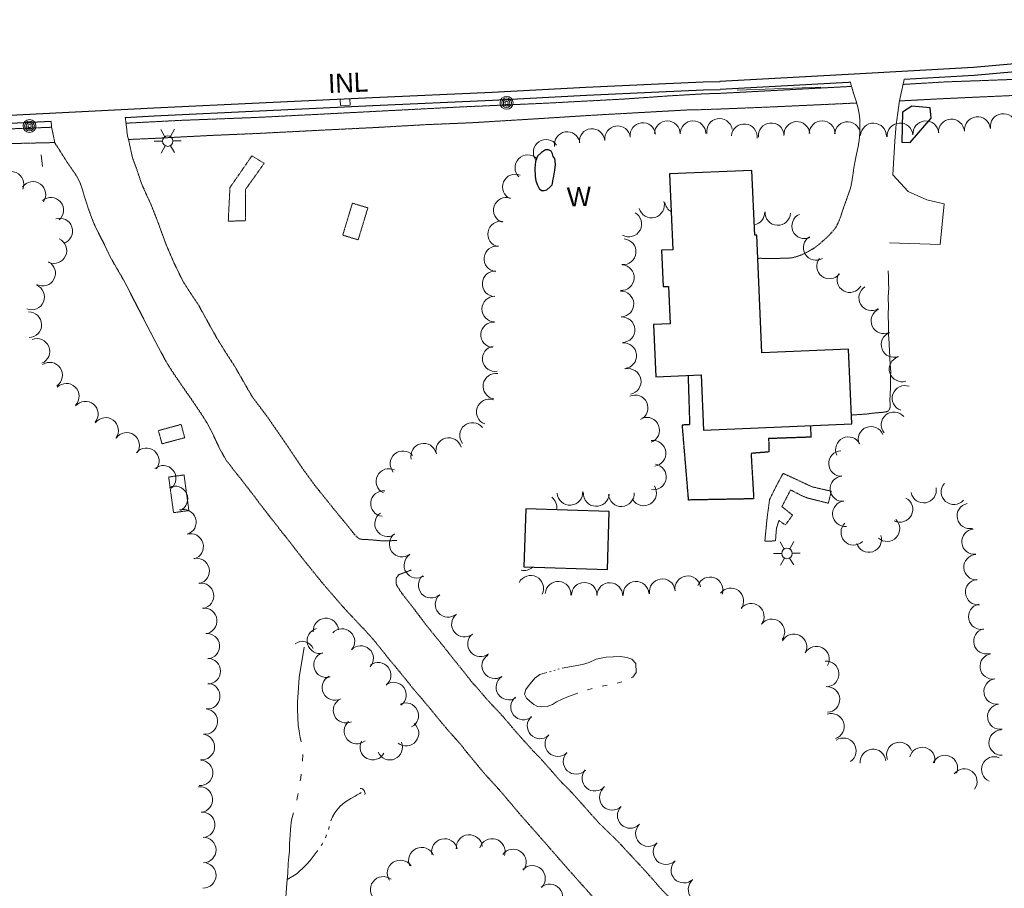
# Model space of a CAD drawing. Extents: x 863487 to 870045, y 569252 to 575761.
# Tile 35 of 66: x 866745 to 867053, y 572048 to 572320. Entities that reach past the tile are written whole.
import ezdxf
from ezdxf.enums import TextEntityAlignment as Align

# ---------------------------------------------------------------- set-up
doc = ezdxf.new("R2010")
doc.units = 0
doc.header["$LTSCALE"] = 0.005
doc.header["$MEASUREMENT"] = 0
for name, pattern in [('DGN Style 2', [25, 12.5, -12.5]), ('DGN Style 3', [37.5, 25, -12.5]), ('DGN Style 5', [20, 10, -10]), ('DGN Style 6', [74.75, 25, -12.5, 6.25, -12.5, 6, -12.5])]:
    doc.linetypes.add(name, pattern=pattern)
for name, color, linetype, lineweight in [('E_BMGRD', 2, 'Egr', 15), ('E_DWY', 2, 'DGN Style 3', 15), ('E_DWY_PE', 2, 'DGN Style 3', 15), ('E_LAND_Vegetation', 3, 'Continuous', 15), ('E_MISCPROP', 30, 'Continuous', 15), ('E_MISCPROP_HvyDash', 241, 'DGN Style 3', 25), ('E_MISCPROP_HvyLine', 241, 'Continuous', 25), ('E_MISCPROP_Railing', 30, 'Continuous', 15), ('E_PATH_Sidewalk', 2, 'DGN Style 5', 15), ('E_RDWY', 21, 'Continuous', 25), ('E_WAL', 40, 'Continuous', 25), ('E_WTR', 4, 'DGN Style 6', 15), ('P_EC_Misc', 4, 'DGN Style 2', 25)]:
    doc.layers.add(name, color=color, linetype=linetype, lineweight=lineweight)
doc.styles.add('Style-IGR_FONT_0', font='IGR_FONT_0.shx')
doc.linetypes.add('Egr', pattern='A,20,[34,dgnlstyle-ewdotudls.shx,S=0.03732,R=0,X=0,Y=0],20', length=40)

# ---------------------------------------------------------------- blocks, each defined once
blk = doc.blocks.new('POLE_1')
at = {"layer": 'E_MISCPROP', "color": 20, "linetype": 'Continuous', "lineweight": 0}
for centre, radius in [((-0.01, 0.02), 2.02), ((-0.01, 0.03), 1.52), ((0, -0.01), 1.01), ((0, 0), 0.502)]:
    blk.add_circle(centre, radius, dxfattribs=at)
blk = doc.blocks.new('LTP_1')
at = {"layer": 'E_MISCPROP', "color": 20, "linetype": 'Continuous', "lineweight": 0}
for p, q in [((-0.8, 1.43), (-2, 3.73)), ((0.9, 1.42), (2.27, 3.65)), ((-1.63, 0.07), (-4.24, 0.14)), ((-0.88, -1.42), (-2.24, -3.61)), ((0.76, -1.47), (2, -3.65)), ((1.64, -0.02), (4.16, -0.09))]:
    blk.add_line(p, q, dxfattribs=at)
blk.add_circle((0, 0), 1.64, dxfattribs=at)
blk = doc.blocks.new('CULVRT')
at = {"layer": 'E_MISCPROP_Railing', "color": 40, "linetype": 'Continuous', "lineweight": 0}
blk.add_arc((10, 7.5), 12.5, 216.8806, 323.1202, dxfattribs=at)
blk = doc.blocks.new('CULVRT_1')
at = {"layer": 'E_MISCPROP_Railing', "color": 40, "linetype": 'Continuous', "lineweight": 0}
blk.add_arc((10, 7.5), 12.5, 216.8786, 323.1181, dxfattribs=at)
blk = doc.blocks.new('LTP_2')
at = {"layer": 'E_MISCPROP', "color": 20, "linetype": 'Continuous', "lineweight": 0}
for p, q in [((-0.8, 1.43), (-2, 3.73)), ((0.9, 1.42), (2.27, 3.65)), ((-1.63, 0.07), (-4.24, 0.14)), ((-0.88, -1.42), (-2.24, -3.61)), ((0.76, -1.47), (2, -3.65)), ((1.64, -0.02), (4.16, -0.09))]:
    blk.add_line(p, q, dxfattribs=at)
blk.add_circle((0, 0), 1.64, dxfattribs=at)
blk = doc.blocks.new('WAL_2')
at = {"layer": 'E_MISCPROP_Railing', "color": 40, "linetype": 'Continuous', "lineweight": 0, "style": 'Style-IGR_FONT_0'}
blk.add_text('W', height=6, rotation=360, dxfattribs=at).set_placement((-2.27, -0.34), align=Align.MIDDLE_LEFT)
blk = doc.blocks.new('INLT')
at = {"layer": 'E_MISCPROP_Railing', "color": 40, "linetype": 'Continuous', "lineweight": 0, "flags": 128}
blk.add_lwpolyline([(3, -2), (3, 0), (0, 0), (0, -2), (3, -2)], dxfattribs=at)
blk = doc.blocks.new('INL_11')
at = {"layer": 'E_MISCPROP_Railing', "color": 40, "linetype": 'Continuous', "lineweight": 0, "style": 'Style-IGR_FONT_0'}
blk.add_text('INL', height=6, rotation=0, dxfattribs=at).set_placement((-5.74, -3.01))

msp = doc.modelspace()

# ---------------------------------------------------------------- linework, layer by layer
at = {"layer": 'E_BMGRD', "linetype": 'Continuous'}
msp.add_lwpolyline([(866995.36, 572298.46), (866969.25, 572297.49), (866969.25, 572297.49)], dxfattribs=at)
at = {"layer": 'E_DWY', "color": 51, "linetype": 'DGN Style 3', "flags": 128}
for points in [[(867018.8, 572285.52), (867019.95, 572293.99), (867021.46, 572300.88)], [(867004.65, 572299.96), (867004.96, 572298.7), (867006.63, 572293.4), (867007.04, 572291.88), (867007.26, 572290.77), (867007.52, 572289.18), (867007.63, 572287.26), (867007.58, 572284.68), (867007.5, 572282.66), (867007.09, 572279.99), (867006.59, 572277.7), (867006.22, 572275.85), (867005.79, 572273.63), (867005.38, 572270.75), (867005.02, 572268.46), (867004.63, 572266.67), (867002.46, 572260.64)], [(866762.03, 572271.68), (866761.32, 572272.72), (866760.58, 572273.82), (866759.73, 572275.03), (866758.99, 572276.23), (866758.24, 572277.41), (866757.63, 572278.36), (866757.29, 572278.9), (866756.88, 572279.58), (866756.43, 572280.22), (866755.95, 572280.97), (866754.91, 572285.99), (866754.77, 572287.79)], [(866777.95, 572288.97), (866778.44, 572285.09), (866778.52, 572283.95), (866778.72, 572282.93), (866778.99, 572281.97), (866779.55, 572279.33), (866780.23, 572276.26), (866781.47, 572272.97), (866783.07, 572268.17), (866785.95, 572261.82), (866788.4, 572255.6), (866790.73, 572249.15), (866793.33, 572243.18), (866796.01, 572237.7), (866798.84, 572233.3), (866800.9, 572230.24), (866803.61, 572225.3), (866806.5, 572220.12), (866809.35, 572215.48), (866812.03, 572211.38), (866817.65, 572201.62), (866822.51, 572195.18), (866828.51, 572186.47), (866833.42, 572179.14), (866837.22, 572173.94), (866841.93, 572168.07), (866845.34, 572163.87), (866847.5, 572161.3), (866848.95, 572159.42), (866850.04, 572158.14), (866851.12, 572157.2), (866852.29, 572157.02), (866853.73, 572156.98), (866854.9, 572156.9), (866856.15, 572156.8), (866858.45, 572156.57), (866860.29, 572156.64), (866861.64, 572156.66), (866862.45, 572156.71), (866862.93, 572156.71)], [(866945.33, 572019.46), (866944.13, 572021.16), (866940.42, 572026.2), (866937.97, 572029.15), (866934.6, 572032.95), (866930.33, 572037.96), (866927.07, 572041.96), (866916.38, 572053.97), (866908.75, 572062.71), (866901.41, 572071.04), (866895.23, 572078.36), (866890.13, 572083.97), (866884.4, 572090.89), (866882.87, 572092.89), (866881.23, 572094.71), (866879.29, 572096.88), (866877.68, 572098.77), (866875.7, 572101.14), (866873.78, 572103.53), (866871.83, 572105.85), (866870.23, 572107.76), (866868.14, 572110.15), (866866.48, 572112.25), (866864.25, 572115.01), (866862.17, 572117.54), (866860.23, 572119.84), (866858.78, 572121.72), (866857.28, 572123.54), (866856, 572125.13), (866854.68, 572126.7), (866853.47, 572127.99), (866852.89, 572128.72), (866851.83, 572129.7), (866850.17, 572131.51), (866847.25, 572134.62), (866845.35, 572136.72), (866843.09, 572139.36), (866840.73, 572142.07), (866838.31, 572145), (866835.92, 572147.93), (866833.88, 572150.47), (866832.08, 572152.75), (866830.09, 572155.33), (866828.58, 572157.27), (866826.68, 572159.63), (866825.1, 572161.71), (866823.43, 572163.79), (866821.68, 572166.04), (866820.04, 572168.15), (866818.65, 572170.05), (866817.13, 572172.03), (866815.55, 572174.06), (866813.93, 572176.19), (866812.75, 572177.61), (866811.58, 572179.08), (866810.87, 572180.1), (866809.61, 572181.62), (866807.65, 572185.05), (866806.39, 572187.67), (866805.29, 572190.11), (866803.66, 572193.2), (866802.14, 572195.66), (866798.28, 572201.38), (866796.54, 572203.81), (866794.71, 572206.51), (866792.95, 572209.08), (866791.46, 572211.39), (866790.32, 572213.38), (866789.12, 572215.6), (866787.66, 572218.31), (866786.48, 572220.6), (866782.36, 572228.56), (866777.78, 572237.51), (866773.18, 572245.48), (866772.01, 572248), (866770.67, 572250.74), (866769.71, 572252.61), (866768.85, 572254.27), (866768.11, 572255.93), (866767.45, 572257.58), (866766.86, 572259.26), (866766.35, 572260.64), (866765.98, 572261.76), (866765.64, 572262.87), (866765.22, 572264.1), (866764.8, 572265.57), (866764.44, 572266.78), (866764.18, 572267.59), (866763.89, 572268.39), (866763.47, 572269.3), (866763.07, 572270.06), (866762.64, 572270.81), (866762.03, 572271.68)], [(867002.46, 572260.64), (867001.63, 572258.04), (867000.93, 572256.23), (867000.23, 572254.81), (866999.47, 572253.78), (866998.55, 572252.74), (866997.42, 572251.57), (866996.13, 572250.4), (866994.84, 572249.31), (866993.54, 572248.26), (866992.71, 572247.76), (866990.98, 572246.79), (866989.36, 572245.99), (866988.11, 572245.55), (866986.33, 572245.07), (866984.73, 572244.94), (866982.38, 572244.92), (866980.34, 572244.88), (866978.98, 572244.87), (866976.57, 572244.93), (866975.69, 572244.91)], [(867016.49, 572241.02), (867016.52, 572238.46), (867016.6, 572236.78), (867016.62, 572235.16), (867016.5, 572233.53), (867016.46, 572232.05), (867016.55, 572230.29), (867016.51, 572229.08), (867016.46, 572227.1), (867016.51, 572225.36), (867016.54, 572223.34), (867016.54, 572221.15), (867016.7, 572219.23), (867016.81, 572217.08), (867016.86, 572216.09), (867016.94, 572214.56), (867017, 572213.16), (867017.1, 572211.48), (867017.25, 572209.78), (867017.21, 572207.82), (867017.2, 572206.12), (867017.14, 572203.62), (867017.01, 572201.17), (867017, 572200.4), (867017.09, 572199.17), (867017.03, 572198.29), (867016.82, 572197.73), (867016.56, 572197.26), (867016.32, 572197.11), (867015.91, 572196.96), (867015.08, 572196.81), (867014.33, 572196.74), (867013.49, 572196.69), (867012.71, 572196.61), (867011.57, 572196.51), (867010.73, 572196.38), (867009.62, 572196.24), (867004.93, 572195.92)], [(866867.33, 572147.5), (866866.55, 572147.16), (866863.4, 572146), (866862.62, 572144.84), (866862.69, 572142.9), (866864.15, 572140.58), (866865.69, 572138.56), (866867.73, 572135.98), (866869.97, 572133.02), (866871.85, 572130.51), (866873.7, 572128.19), (866876.03, 572125.35), (866878.64, 572122.09), (866880.93, 572119.18), (866884.5, 572114.78), (866886.3, 572112.43), (866886.68, 572111.99), (866887.32, 572111.34), (866888.92, 572109.53), (866890.68, 572107.41), (866892.27, 572105.69), (866894.07, 572103.8), (866895.72, 572102.01), (866897.74, 572099.69), (866899.67, 572097.39), (866901.37, 572095.46), (866903.35, 572093.26), (866905.51, 572090.86), (866907.68, 572088.65), (866909.4, 572086.73), (866911.48, 572084.37), (866913.12, 572082.45), (866914.52, 572080.92), (866916.59, 572078.9), (866918.46, 572076.88), (866919.92, 572075.26), (866925.94, 572068.47), (866931.8, 572062.79), (866936.61, 572057.62), (866941.11, 572052.75), (866945.56, 572047.66), (866950.62, 572042.6), (866953.88, 572039.22), (866957.74, 572035.31), (866960.83, 572031.81), (866963.84, 572027.96), (866967.18, 572023.63), (866969.27, 572020.59)]]:
    msp.add_lwpolyline(points, dxfattribs=at)
at = {"layer": 'E_DWY_PE', "linetype": 'Continuous'}
msp.add_lwpolyline([(867016.86, 572249.73), (867032.72, 572249.27), (867033.92, 572261.94), (867028.52, 572263.19), (867022.67, 572265.83), (867017.91, 572270.98), (867018.49, 572281.54), (867018.8, 572285.52)], dxfattribs=at)
at = {"layer": 'E_LAND_Vegetation', "color": 93, "linetype": 'Continuous'}
for centre, radius, start, end in [((866947.42, 572283.87), 3.99, 359.4384, 179.4231), ((866955.44, 572283.9), 3.99, 0.7897, 180.7743), ((866963.72, 572284.65), 3.99, 10.1781, 190.1628), ((866987.91, 572283.63), 4.04, 4.4638, 184.4485), ((866995.79, 572283.88), 4.04, 359.5708, 179.5555), ((867028.23, 572283.84), 4.04, 5.0586, 185.0433), ((867036.23, 572284.4), 4.04, 3.6758, 183.6604), ((867044.36, 572285.15), 4.04, 6.1391, 186.1238), ((867052.43, 572286.11), 4.04, 7.8022, 187.7868), ((866923.88, 572281.44), 3.99, 5.4366, 185.4213), ((866931.87, 572282.33), 3.99, 7.618, 187.6027), ((866939.75, 572283.3), 3.99, 6.6258, 186.6105), ((866971.47, 572282.88), 4.04, 354.8117, 174.7964), ((866979.9, 572283.19), 4.04, 5.7952, 185.7799), ((867003.73, 572283.55), 4.04, 356.3972, 176.3819), ((867011.84, 572283.16), 4.04, 357.5972, 177.5819), ((867020.15, 572283.2), 4.04, 4.1655, 184.1502), ((866909.51, 572278.09), 3.99, 34.2508, 214.2355), ((866916.1, 572280.51), 3.99, 9.2014, 189.1861), ((866903.79, 572273.24), 3.99, 45.8752, 225.8599), ((866742.25, 572268.06), 4, 336.9836, 156.9683), ((866899.86, 572267.25), 3.99, 67.0699, 247.0546), ((866749.09, 572264.9), 4, 324.2263, 144.211), ((866754.68, 572259.95), 4, 310.7565, 130.7412), ((866897.06, 572259.97), 3.99, 71.3882, 251.3729), ((866942.47, 572261.61), 4.02, 195.4599, 15.4446), ((866950.64, 572262.96), 4.02, 188.3685, 240.1082), ((866757.48, 572253.45), 4, 288.3534, 108.3381), ((866935.36, 572255.68), 4.02, 241.039, 61.0237), ((866973.89, 572259.29), 3.97, 279.9987, 0.8483), ((866981.95, 572259.21), 3.97, 177.1314, 357.1161), ((866990.32, 572255.05), 3.97, 114.165, 294.1497), ((866895.27, 572252.5), 3.99, 79.2339, 259.2185), ((866755.63, 572247.32), 4, 245.9129, 65.8976), ((866933.59, 572246.98), 4.02, 264.7921, 84.7768), ((866993.92, 572248.27), 3.97, 121.0377, 301.0224), ((866894.12, 572244.77), 3.99, 83.3761, 263.3608), ((866998.1, 572242.5), 3.97, 142.7671, 322.7518), ((866752.12, 572240.27), 4, 242.1706, 62.1553), ((866933.04, 572238.9), 4.02, 266.5773, 86.562), ((866893.56, 572236.95), 3.99, 86.8485, 266.8331), ((867004.44, 572238.23), 3.97, 150.2078, 330.1924), ((866748.68, 572232.82), 4, 247.9112, 67.8959), ((867011.26, 572232.58), 3.97, 121.4026, 301.3873), ((866893.46, 572229.06), 3.99, 89.0528, 269.0375), ((866932.9, 572230.66), 4.02, 272.1856, 92.1702), ((866747.79, 572224.15), 4, 271.0578, 91.0425), ((866933.23, 572222.58), 4.02, 273.3625, 93.3471), ((867015.1, 572225.37), 3.97, 114.6486, 294.6332), ((866893.08, 572220.99), 3.99, 85.9588, 265.9434), ((867018.24, 572217.95), 3.97, 110.9515, 290.9362), ((866750.33, 572215.81), 4, 292.2011, 112.1857), ((866893.61, 572213.54), 3.99, 98.9604, 278.9451), ((866933.77, 572214.48), 4.02, 275.6011, 95.5858), ((867020.76, 572210.31), 3.97, 107.6858, 287.6705), ((866754.32, 572208.4), 4, 304.5051, 124.4898), ((866893.81, 572204.93), 3.99, 80.502, 260.4867), ((866935.16, 572206.42), 4.02, 280.3104, 100.295), ((866759.53, 572201.82), 4, 315.9588, 135.9435), ((867021.68, 572201.17), 3.97, 70.6512, 250.6359), ((866937.34, 572198.16), 4.02, 295.0881, 115.0727), ((866765.47, 572196.23), 4, 320.3216, 140.3063), ((866891.71, 572196.91), 3.99, 70.893, 250.8777), ((867018.25, 572192.9), 3.97, 39.6924, 219.6771), ((866771.79, 572191.12), 4, 323.5042, 143.4889), ((866886.48, 572189.56), 3.99, 39.0217, 219.0063), ((866940.94, 572191.19), 4.02, 291.2434, 111.2281), ((867011.08, 572188.38), 3.97, 21.929, 201.9136), ((866778.37, 572186.46), 4, 325.1261, 145.1108), ((866871.23, 572183.08), 3.99, 13.3228, 193.3075), ((866879.06, 572184.83), 3.99, 14.9357, 194.9204), ((866942.94, 572183.95), 4.02, 277.8691, 97.8538), ((867003.99, 572185.13), 3.97, 25.4, 205.3847), ((866784.53, 572181.6), 4, 320.9103, 140.895), ((866864.74, 572180.7), 3.99, 40.713, 220.6977), ((867001.84, 572180.76), 3.97, 92.0002, 271.9849), ((866789.78, 572176.14), 4, 309.7174, 129.7021), ((866943.06, 572176.57), 4.02, 260.9801, 80.9647), ((866860.39, 572175.18), 3.99, 63.8135, 243.7981), ((867002.29, 572172.92), 3.97, 94.3322, 274.3169), ((867037.01, 572171.9), 3.97, 138.9045, 318.8892), ((866793.47, 572169.7), 4, 295.3712, 115.3558), ((866858.64, 572168.24), 3.99, 84.1345, 264.1192), ((866916.94, 572171.79), 4.02, 184.0635, 4.0481), ((866925.22, 572171.41), 4.02, 176.6508, 356.6355), ((866933.02, 572171.35), 4.02, 183.0728, 3.0575), ((866940, 572171.61), 4.02, 212.2659, 32.2506), ((867027.53, 572172.42), 3.97, 190.8026, 10.7873), ((866908.85, 572167.01), 4.02, 350.0586, 53.1742), ((867003.02, 572165.07), 3.97, 95.5718, 275.5565), ((867020.17, 572166.41), 3.97, 242.92, 62.9047), ((867041.96, 572164.38), 3.97, 102.3167, 282.3014), ((866796.1, 572162.45), 4, 287.6226, 107.6073), ((866859.93, 572161.94), 3.99, 122.5817, 302.5664), ((867005.68, 572159.25), 3.97, 133.5139, 313.4986), ((867016.09, 572160.38), 3.97, 226.985, 46.9696), ((866798.38, 572154.83), 4, 286.085, 106.0697), ((866864.49, 572155.6), 3.99, 126.7482, 306.7329), ((867043.44, 572156.35), 3.97, 95.5379, 275.5225), ((867010.38, 572156.99), 3.97, 198.049, 18.0337), ((866869.1, 572148.93), 3.99, 122.8632, 302.8479), ((867044.07, 572148.35), 3.97, 92.8905, 272.8752), ((866800.24, 572147.18), 4, 282.5929, 102.5776), ((866902.59, 572151.33), 4.02, 257.5328, 312.8251), ((866801.62, 572139.42), 4, 279.2403, 99.2249), ((866873.57, 572142.72), 3.99, 131.4865, 311.4712), ((866904.7, 572141.75), 4.02, 333.1103, 153.095), ((866913.27, 572139.89), 4.02, 356.0333, 176.018), ((866921.44, 572139.58), 4.02, 359.6682, 179.6529), ((866929.43, 572139.47), 4.02, 358.5047, 178.4894), ((866937.66, 572139.88), 4.02, 4.1679, 184.1526), ((866945.83, 572140.68), 4.02, 8.9949, 188.9796), ((866953.79, 572141.61), 4.02, 8.6324, 188.617), ((866960.74, 572141.27), 4.02, 339.8085, 159.7932), ((867044.58, 572140.56), 3.97, 96.1989, 276.1836), ((866967.24, 572137.81), 4.02, 323.2976, 143.2823), ((866878.85, 572136.72), 3.99, 130.8314, 310.8161), ((866973.64, 572133), 4.02, 322.3213, 142.306), ((866802.63, 572131.55), 4, 277.1406, 97.1253), ((867045.52, 572132.9), 3.97, 101.8963, 281.881), ((866840.69, 572128.45), 3.96, 4.4064, 184.391), ((866883.96, 572130.53), 3.99, 129.374, 309.3586), ((866980.08, 572128.12), 4.02, 323.4435, 143.4281), ((866803.41, 572123.67), 4, 274.6191, 94.6038), ((866838.76, 572125.35), 3.96, 104.484, 284.4687), ((866845.72, 572125.15), 3.96, 317.7298, 137.7145), ((867047.15, 572125.24), 3.97, 104.5827, 284.5674), ((866889.02, 572124.37), 3.99, 129.3505, 309.3352), ((866986.97, 572123.45), 4.02, 331.6354, 151.6201), ((866840.85, 572117.84), 3.96, 107.748, 287.7327), ((866851.57, 572119.83), 3.96, 317.7298, 137.7145), ((866994.01, 572119.61), 4.02, 331.1353, 151.12), ((866803.74, 572115.85), 4, 270.076, 90.0607), ((866857.05, 572114.62), 3.96, 308.388, 128.3727), ((866893.46, 572117.53), 3.99, 123.7265, 303.7111), ((866997.05, 572114.99), 4.02, 274.1982, 94.1829), ((867049.16, 572117.34), 3.97, 98.5479, 278.5326), ((866843.46, 572110.71), 3.96, 116.0707, 296.0554), ((866861.82, 572108.43), 3.96, 305.7578, 125.7425), ((866897.87, 572110.86), 3.99, 123.205, 303.1897), ((867050.34, 572109.5), 3.97, 98.5479, 278.5326), ((866803.58, 572108.05), 4, 264.4196, 84.4043), ((866997.29, 572107.01), 4.02, 272.7863, 92.771), ((866846.94, 572103.61), 3.96, 116.1165, 296.1012), ((866902.46, 572104.63), 3.99, 129.205, 309.1896), ((866802.81, 572100.11), 4, 263.6237, 83.6084), ((866865.69, 572101.97), 3.96, 296.023, 116.0076), ((867051.49, 572101.65), 3.97, 98.296, 278.2807), ((866850.35, 572097.09), 3.96, 130.4835, 310.4681), ((866907.62, 572098.71), 3.99, 132.3102, 312.2949), ((866998.67, 572098.58), 4.02, 288.6489, 108.6336), ((866865.74, 572096.45), 3.96, 230.6824, 50.6671), ((867051.92, 572093.52), 3.97, 92.5287, 272.5134), ((866801.91, 572092.15), 4, 263.6237, 83.6084), ((866855.33, 572092.09), 3.96, 151.6917, 331.6764), ((866913.17, 572093.16), 3.99, 135.4791, 315.4637), ((867002.44, 572090.93), 4.02, 303.9228, 123.9074), ((866860.65, 572092.06), 3.96, 203.4548, 23.4395), ((867011.71, 572087.47), 4.02, 5.7634, 185.7481), ((867019.96, 572089.63), 4.02, 20.6975, 200.6822), ((867027.09, 572088.11), 3.97, 346.5859, 166.5706), ((866801.34, 572084.07), 4, 266.2359, 86.2206), ((866918.87, 572087.66), 3.99, 136.8319, 316.8166), ((867034.19, 572085.58), 3.97, 336.4508, 156.4355), ((867049.6, 572085.14), 3.97, 66.4605, 246.4451), ((866924.74, 572082.38), 3.99, 138.8632, 318.8479), ((867040.28, 572081.37), 3.97, 322.8769, 142.8616), ((866801.25, 572075.73), 4, 276.1072, 96.0919), ((866930.19, 572076.38), 3.99, 134.8208, 314.8055), ((866935.8, 572070.74), 3.99, 135.0711, 315.0557), ((866801.98, 572067.83), 4, 274.0411, 94.0258), ((866941.5, 572065.08), 3.99, 133.4447, 313.4293), ((866802.32, 572059.96), 4, 270.6973, 90.682), ((866877.77, 572059.4), 4.06, 12.5878, 192.5725), ((866885.49, 572060.67), 4.06, 4.8619, 184.8465), ((866892.64, 572059.42), 4.06, 342.8368, 162.8215), ((866870.6, 572056.69), 4.06, 24.2737, 204.2584), ((866899.22, 572056.13), 4.06, 323.0507, 143.0353), ((866947, 572059.39), 3.99, 134.8841, 314.8688), ((866802.32, 572052.03), 4, 268.5445, 88.5292), ((866863.93, 572052.71), 4.06, 33.5384, 213.5231), ((866905.2, 572051.04), 4.06, 315.8405, 135.8252), ((866952.58, 572053.64), 3.99, 133.7893, 313.7739), ((866858.63, 572047.57), 4.06, 52.7974, 232.7821), ((866910.63, 572045.24), 4.06, 311.1154, 131.1), ((866957.95, 572047.62), 3.99, 131.0256, 311.0102)]:
    msp.add_arc(centre, radius, start, end, dxfattribs=at)
at = {"layer": 'E_MISCPROP', "color": 20, "linetype": 'Continuous'}
msp.add_line((866752.05, 572273.6), (866751.61, 572277.24), dxfattribs=at)
at = {"layer": 'E_MISCPROP_HvyDash', "color": 241, "linetype": 'DGN Style 3', "flags": 128}
msp.add_lwpolyline([(866992.1, 572192.68), (866992.34, 572189.02), (866979.08, 572188.56), (866979.13, 572184.38), (866973.58, 572183.94), (866974.42, 572169.74), (866954.06, 572169.36), (866952.09, 572192.91), (866954.48, 572192.96), (866954, 572208.31)], dxfattribs=at)
at = {"layer": 'E_MISCPROP_HvyLine', "color": 241, "linetype": 'Continuous', "flags": 128}
for points in [[(866958.74, 572191.25), (867005.05, 572193.23), (867004.05, 572216.56), (866976.95, 572215.41), (866975.38, 572252.15), (866974.72, 572252.12), (866973.85, 572272.42), (866948.14, 572271.32), (866949.15, 572247.58), (866945.62, 572247.44), (866946.1, 572236.09), (866947.79, 572236.16), (866948.29, 572224.45), (866943.11, 572224.23), (866943.8, 572207.88), (866958.01, 572208.49)], [(866929.26, 572165.79), (866903.14, 572166.62), (866902.57, 572148.47), (866928.68, 572147.64)]]:
    msp.add_lwpolyline(points, close=True, dxfattribs=at)
at = {"layer": 'E_PATH_Sidewalk', "color": 51, "linetype": 'DGN Style 5', "flags": 128}
for points in [[(867097.53, 572302.72), (867082.66, 572302.2), (867061.52, 572301.07), (867034.2, 572300.07), (867021.11, 572299.29)], [(866962.26, 572296.41), (867004.97, 572298.67)], [(867019.98, 572294.13), (867034.08, 572294.86), (867074.22, 572296.68), (867098.85, 572297.72)], [(866778.18, 572287.17), (866795, 572288.04), (866819.34, 572288.98), (866847.31, 572290.41), (866882.81, 572292.25), (866908.64, 572293.38), (866933.38, 572294.69), (866948.14, 572295.72), (866958.16, 572296.31), (866961.24, 572296.42), (866962.26, 572296.41)], [(866778.96, 572282.08), (866786.8, 572282.41), (866804.66, 572283.34), (866819.94, 572283.99), (866842.14, 572285.13), (866856.26, 572285.82), (866871.6, 572286.7), (866886.05, 572287.3), (866906.75, 572288.56), (866923.55, 572289.63), (866942.13, 572290.67), (866953.5, 572291.3), (866956.16, 572291.34), (866963.62, 572291.59)], [(866963.62, 572291.59), (866979.46, 572292.23), (866997.58, 572293.06), (867006.6, 572293.48)], [(866343.83, 572267.5), (866343.91, 572264.9), (866357.94, 572265.57), (866384.14, 572267.07), (866406.88, 572268.15), (866436.85, 572269.8), (866464.42, 572271.06), (866486.44, 572272), (866518.01, 572273.81), (866536.61, 572274.63), (866556.4, 572275.79), (866581.43, 572276.98), (866604.85, 572278.28), (866618, 572278.92), (866644.03, 572280.16), (866669.01, 572281.31), (866691.39, 572282.73), (866722.61, 572284.64), (866754.93, 572285.9)], [(866113.51, 572248.42), (866124.15, 572248.92), (866154.18, 572250.3), (866183.72, 572251.75), (866209.99, 572253.12), (866251.76, 572255.1), (866309.86, 572257.95), (866339.6, 572259.49), (866340.27, 572254.79), (866340.72, 572250.83), (866341.08, 572246.86), (866341.68, 572239.99), (866346.15, 572240.7), (866345.93, 572245.95), (866345.32, 572252.51), (866344.88, 572259.68), (866363.1, 572260.57), (866390.11, 572262.17), (866418.89, 572263.78), (866443.19, 572265.05), (866465.98, 572266.18), (866480.97, 572266.94), (866501.22, 572267.89), (866524.36, 572269.11), (866543.6, 572270.13), (866558.9, 572270.96), (866574.51, 572271.57), (866600.18, 572272.98), (866619.62, 572274.02), (866641, 572275.02), (866659.38, 572276.07), (866677.86, 572276.91), (866704.95, 572278.96), (866723.9, 572279.98), (866739.71, 572280.74), (866755.92, 572281.12)], [(866998.67, 572172.11), (866992.65, 572173.49), (866987.92, 572175.71), (866983.59, 572177.69), (866981.67, 572174.14), (866979.39, 572169.55), (866978.61, 572163.82), (866977.89, 572156.45), (866981.22, 572156.6), (866981.53, 572160.55), (866982.3, 572162.95), (866984.3, 572161.54), (866986.55, 572164.62), (866983.24, 572167.31), (866985.94, 572172.52), (866989.5, 572170.69), (866991.17, 572170.01)], [(866991.17, 572170.01), (866997.74, 572168.36), (866998.67, 572172.11)]]:
    msp.add_lwpolyline(points, dxfattribs=at)
for points in [[(866817.53, 572276.95), (866810.68, 572267.07), (866810.14, 572256.52), (866815.5, 572256.69), (866815.49, 572266.38), (866821.37, 572274.62)], [(866853.79, 572260.7), (866850.77, 572250.71), (866845.94, 572252.17), (866848.96, 572262.16)], [(866796.54, 572188.84), (866789.44, 572186.92), (866788.32, 572191.07), (866795.41, 572193)], [(866796.32, 572177.2), (866797.84, 572166.06), (866793.04, 572165.41), (866791.52, 572176.55)]]:
    msp.add_lwpolyline(points, close=True, dxfattribs=at)
at = {"layer": 'E_RDWY', "color": 21, "linetype": 'Continuous', "flags": 128}
for points in [[(867504.83, 572330.87), (867479.36, 572329.73), (867454.72, 572328.66), (867436.37, 572327.72), (867414.44, 572326.45), (867385.43, 572325), (867362.93, 572323.89), (867346.75, 572323.23), (867339.48, 572322.82), (867307.71, 572321.33), (867285.35, 572320.36), (867261.36, 572319.09), (867220.11, 572317.05), (867202.75, 572316.49), (867175.88, 572315.02), (867150.8, 572313.79), (867128.21, 572312.38), (867112.88, 572310.67), (867089.85, 572308.81), (867068.78, 572306.89), (867043.11, 572304.57), (867003.93, 572302.42), (866963.82, 572300.18)], [(867095.56, 572306.76), (867090.07, 572306.32), (867069, 572304.4), (867043.29, 572302.08), (867021.46, 572300.88)], [(866316.56, 572268.67), (866370.49, 572271.3), (866410.8, 572273.33), (866447.19, 572275.34), (866473.42, 572276.43), (866504.54, 572278.22), (866541.04, 572279.93), (866569.2, 572281.24), (866608.48, 572283.4), (866649.39, 572285.28), (866693.92, 572287.55), (866741.97, 572289.63), (866786.89, 572291.93), (866821.99, 572293.69), (866855.22, 572295.16), (866892.68, 572296.85), (866921.97, 572298.46), (866944.62, 572299.46), (866958.62, 572300.06), (866963.91, 572300.18)], [(866777.95, 572288.97), (866787.02, 572289.44), (866822.11, 572291.19), (866855.33, 572292.67), (866892.8, 572294.35), (866922.1, 572295.96), (866944.73, 572296.96), (866958.71, 572297.56), (866963.96, 572297.68)], [(867004.65, 572299.96), (867004.07, 572299.93), (866963.96, 572297.68)], [(866116.1, 572256.53), (866138.7, 572257.68), (866182.28, 572259.72), (866219.9, 572261.48), (866261.58, 572263.6), (866316.68, 572266.17), (866370.61, 572268.8), (866410.94, 572270.83), (866447.31, 572272.84), (866473.54, 572273.93), (866504.67, 572275.72), (866541.16, 572277.43), (866569.32, 572278.74), (866608.61, 572280.9), (866649.51, 572282.79), (866694.04, 572285.06), (866742.08, 572287.14), (866754.77, 572287.79)]]:
    msp.add_lwpolyline(points, dxfattribs=at)
at = {"layer": 'E_WAL', "flags": 128}
for points in [[(866911.69, 572276.77), (866911.49, 572277.56), (866911.07, 572278.41), (866910.3, 572278.82), (866909.28, 572278.8), (866908.09, 572278.03), (866906.86, 572276.82), (866906.23, 572275.19), (866906.01, 572273.15), (866906.08, 572270.54), (866906.34, 572269.17), (866906.78, 572267.83), (866907.38, 572266.73), (866908.04, 572266.18), (866908.94, 572266.11), (866909.77, 572266.38), (866910.8, 572267.25), (866911.37, 572267.95), (866911.52, 572268.27)], [(866911.51, 572268.25), (866911.64, 572269.14), (866911.92, 572270.57), (866912.26, 572272.53), (866912.4, 572274.28), (866912.37, 572275.44), (866912.23, 572276.18), (866911.69, 572276.77)]]:
    msp.add_lwpolyline(points, dxfattribs=at)
at = {"layer": 'E_WTR', "color": 161, "linetype": 'Continuous', "flags": 128}
for points in [[(866833.86, 572123.36), (866832.36, 572113.91), (866832.01, 572109.07), (866831.76, 572106.22), (866831.84, 572103.77), (866831.94, 572101.54), (866832.01, 572098.81), (866832.27, 572097.21), (866832.37, 572096.32), (866832.58, 572095.17), (866832.9, 572093.8)], [(866920.94, 572117.95), (866922.96, 572118.54), (866925.15, 572119.62), (866928.32, 572120.24), (866930.52, 572120.36), (866932.76, 572120.42), (866934.8, 572120.15), (866936.35, 572119.66), (866937.58, 572118.21), (866937.71, 572115.48), (866936.6, 572113.95), (866936.14, 572113.73)], [(866904.55, 572111.88), (866906.02, 572113.71), (866907.57, 572114.83), (866909.75, 572115.45)], [(866910.62, 572115.69), (866911.05, 572115.8)], [(866911.92, 572116.04), (866911.95, 572116.05), (866912.35, 572116.19)], [(866913.2, 572116.48), (866913.63, 572116.62)], [(866914.51, 572116.78), (866920.94, 572117.95)], [(866933.23, 572112.51), (866931.69, 572112.14)], [(866919.46, 572108.96), (866918.82, 572108.73), (866916.5, 572107.93), (866914.57, 572107.13), (866912.72, 572106.23), (866911.46, 572105.43), (866909.88, 572104.85), (866908.18, 572104.69), (866906.86, 572104.82), (866905.67, 572105.44), (866904.39, 572106.5), (866903.37, 572107.45), (866902.81, 572108.64), (866903.22, 572110.1), (866904, 572111.22), (866904.55, 572111.88)], [(866923.96, 572110.49), (866922.52, 572110.04), (866922.45, 572110.01)], [(866928.59, 572111.49), (866927.04, 572111.18)], [(866833.49, 572089.79), (866833.4, 572087.74)], [(866832.99, 572083.65), (866832.83, 572082.55), (866832.64, 572081.62)], [(866831.96, 572077.57), (866831.9, 572077.19), (866831.71, 572076.19), (866831.54, 572075.56)], [(866851.65, 572077.95), (866851.29, 572077.65), (866850.46, 572077.15), (866849.78, 572076.77), (866848.48, 572076.02), (866846.53, 572074.78), (866845.16, 572073.63), (866844.08, 572072.38), (866843.49, 572071.57), (866842.73, 572070.33), (866842.23, 572069.03)], [(866830.51, 572071.57), (866829.94, 572069.34), (866829.6, 572066.49), (866829.47, 572064.59), (866829.26, 572061.87), (866829.24, 572059.57), (866829.13, 572057.8), (866828.89, 572055.73), (866828.8, 572052.79), (866828.48, 572049.51), (866828.21, 572046.7), (866828, 572043.79), (866827.86, 572041.95)], [(866841.72, 572067.26), (866841.68, 572067.1), (866841.46, 572066.38)], [(866840.86, 572064.64), (866840.52, 572063.78)], [(866839.67, 572062.15), (866839.46, 572061.77), (866839.2, 572061.36)], [(866838.19, 572059.83), (866837.65, 572059.12), (866836.71, 572057.93), (866835.7, 572056.71), (866834.68, 572055.54), (866833.52, 572054.33), (866832.35, 572053.21), (866831.77, 572052.69), (866831.39, 572052.38), (866828.6, 572050.77)]]:
    msp.add_lwpolyline(points, dxfattribs=at)
at = {"layer": 'P_EC_Misc', "linetype": 'Continuous'}
for points in [[(867020.94, 572290.6), (867020.74, 572281.26), (867023.31, 572281.17), (867029.85, 572288.76), (867029.63, 572291.94), (867023.88, 572292.53)], [(867023.88, 572292.53), (867020.94, 572290.6)]]:
    msp.add_lwpolyline(points, dxfattribs=at)

# ---------------------------------------------------------------- block references
at = {"layer": 'E_MISCPROP', "color": 20, "linetype": 'Continuous'}
for name, p, xscale, yscale, zscale, rotation in [('POLE_1', (866897.16, 572293.52), 0.9999987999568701, 0.9999987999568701, 0.9999987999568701, 2.627349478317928), ('POLE_1', (866748.02, 572286.28), 0.9999987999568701, 0.9999987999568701, 0.9999987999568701, 2.627349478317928), ('LTP_1', (866791.22, 572281.56), 0.9999987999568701, 0.9999987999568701, 0.9999987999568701, 2.627349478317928), ('LTP_2', (866984.82, 572152.65), 1.000001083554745, 1.000001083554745, 1.000001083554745, 2.535469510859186)]:
    msp.add_blockref(name, p, dxfattribs=dict(at, xscale=xscale, yscale=yscale, zscale=zscale, rotation=rotation))
at = {"layer": 'E_MISCPROP_Railing', "color": 40, "linetype": 'Continuous', "rotation": 2.533603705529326}
for name, p in [('INL_11', (866847.1, 572299.8)), ('INLT', (866845.16, 572294.72))]:
    msp.add_blockref(name, p, dxfattribs=at)
at = {"layer": 'E_MISCPROP_Railing', "color": 40, "linetype": 'Continuous'}
for name, p, xscale, yscale, zscale, rotation in [('CULVRT', (866836.65, 572122.92), 0.2891964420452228, 0.2891964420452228, 0.2891964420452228, 164.9281540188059), ('CULVRT_1', (866852.86, 572077.26), 0.1207348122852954, 0.1207348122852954, 0.1207348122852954, 127.4117586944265)]:
    msp.add_blockref(name, p, dxfattribs=dict(at, xscale=xscale, yscale=yscale, zscale=zscale, rotation=rotation))
at = {"layer": 'E_WAL', "xscale": 1.000001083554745, "yscale": 1.000001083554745, "zscale": 1.000001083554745, "rotation": 2.535469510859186}
msp.add_blockref('WAL_2', (866918.3, 572264.49), dxfattribs=at)

doc.saveas('drawing.dxf')
